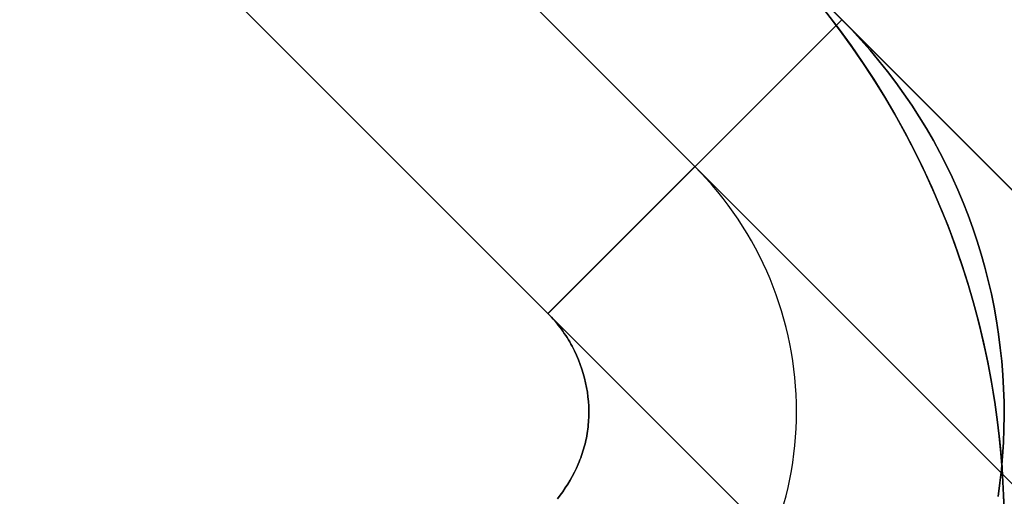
# Model space of a CAD drawing. Header units: millimetres. Extents: x -630 to 192, y -7 to 1615.
# Tile 246 of 249: x 177.34 to 180.89, y 1590.86 to 1592.58. Entities that reach past the tile are written whole.
import ezdxf

# ---------------------------------------------------------------- set-up
doc = ezdxf.new("R2010")
doc.units = ezdxf.units.MM
doc.header["$MEASUREMENT"] = 0
doc.layers.add('OVIDIO 160x80x72h', color=7, linetype='Continuous')

msp = doc.modelspace()

# ---------------------------------------------------------------- linework, layer by layer
at = {"layer": 'OVIDIO 160x80x72h'}
for points in [[(158.7369, 1614.1455), (191.2631, 1581.6193)], [(191.2631, 1581.6193), (158.7369, 1614.1455)], [(158.2065, 1613.6152), (190.7328, 1581.089)], [(190.2025, 1580.5586), (157.6762, 1613.0849)], [(157.6762, 1613.0849), (190.2025, 1580.5586)], [(164.2169, 1608.6655), (185.7831, 1587.0994)], [(163.1563, 1607.6048), (184.7224, 1586.0387)], [(169.697, 1603.1854), (180.303, 1592.5794)], [(169.1667, 1602.6551), (179.7727, 1592.0491)], [(168.6364, 1602.1247), (179.2423, 1591.5188)], [(179.2423, 1591.5188), (168.6364, 1602.1247)], [(180.249, 1592.6029), (180.2933, 1592.5451), (180.3362, 1592.486), (180.3779, 1592.4258), (180.4181, 1592.3644), (180.4569, 1592.3019), (180.4942, 1592.2384), (180.53, 1592.1738), (180.5643, 1592.1084), (180.5969, 1592.042), (180.6279, 1591.9748), (180.6573, 1591.9069), (180.685, 1591.8382), (180.7109, 1591.7689), (180.7352, 1591.6991), (180.7577, 1591.6287), (180.7784, 1591.5579), (180.7974, 1591.4867), (180.8145, 1591.4151), (180.8299, 1591.3434), (180.8435, 1591.2714), (180.8553, 1591.1994), (180.8653, 1591.1273), (180.8735, 1591.0552), (180.88, 1590.9832), (180.8847, 1590.9113), (180.8877, 1590.8396)], [(180.8877, 1590.8396), (180.8847, 1590.9113), (180.88, 1590.9832), (180.8735, 1591.0552), (180.8653, 1591.1273), (180.8553, 1591.1994), (180.8435, 1591.2714), (180.8299, 1591.3434), (180.8145, 1591.4151), (180.7974, 1591.4867), (180.7784, 1591.5579), (180.7577, 1591.6287), (180.7352, 1591.6991), (180.7109, 1591.7689), (180.685, 1591.8382), (180.6573, 1591.9069), (180.6279, 1591.9748), (180.5969, 1592.042), (180.5643, 1592.1084), (180.53, 1592.1738), (180.4942, 1592.2384), (180.4569, 1592.3019), (180.4181, 1592.3644), (180.3779, 1592.4258), (180.3362, 1592.486), (180.2933, 1592.5451), (180.249, 1592.6029)], [(180.8887, 1590.7944), (180.8867, 1590.8675), (180.883, 1590.9408), (180.8774, 1591.0143), (180.87, 1591.0879), (180.8607, 1591.1616), (180.8496, 1591.2352), (180.8366, 1591.3088), (180.8218, 1591.3822), (180.8051, 1591.4553), (180.7865, 1591.5282), (180.7661, 1591.6006), (180.7438, 1591.6727), (180.7197, 1591.7442), (180.6939, 1591.8151), (180.6662, 1591.8854), (180.6367, 1591.9549), (180.6055, 1592.0237), (180.5727, 1592.0916), (180.5381, 1592.1586), (180.502, 1592.2247), (180.4642, 1592.2897), (180.4249, 1592.3536), (180.3841, 1592.4164), (180.3419, 1592.478), (180.2983, 1592.5383), (180.2533, 1592.5974)], [(180.303, 1592.5794), (179.2423, 1591.5188)], [(179.2423, 1591.5188), (180.303, 1592.5794)], [(180.303, 1592.5794), (179.2426, 1591.5191)]]:
    msp.add_lwpolyline(points, dxfattribs=at)
at = {"layer": 'OVIDIO 160x80x72h', "extrusion": (0, -1.52159e-08, 1)}
for points in [[(180.889, 1590.7218), (180.8877, 1590.8396), (180.8847, 1590.9113), (180.88, 1590.9832), (180.8735, 1591.0552), (180.8653, 1591.1273), (180.8553, 1591.1994), (180.8435, 1591.2714), (180.8299, 1591.3434), (180.8145, 1591.4152), (180.7973, 1591.4867), (180.7784, 1591.5579), (180.7577, 1591.6287), (180.7352, 1591.6991), (180.7109, 1591.769), (180.685, 1591.8382), (180.6573, 1591.9069), (180.6279, 1591.9748), (180.5969, 1592.042), (180.5643, 1592.1084), (180.53, 1592.1738), (180.4942, 1592.2384), (180.4569, 1592.3019), (180.4181, 1592.3644), (180.3779, 1592.4258), (180.3362, 1592.486), (180.2933, 1592.5451), (180.249, 1592.6029), (180.2035, 1592.6594), (180.1569, 1592.7146), (180.1091, 1592.7685), (180.0602, 1592.821), (180.0103, 1592.8721)], [(180.0103, 1592.8721), (180.0602, 1592.821), (180.1091, 1592.7685), (180.1569, 1592.7146), (180.2035, 1592.6594), (180.249, 1592.6029), (180.2933, 1592.5451), (180.3362, 1592.486), (180.3779, 1592.4258), (180.4181, 1592.3644), (180.4569, 1592.3019), (180.4942, 1592.2384), (180.53, 1592.1738), (180.5643, 1592.1084), (180.5969, 1592.042), (180.6279, 1591.9748), (180.6573, 1591.9069), (180.685, 1591.8382), (180.7109, 1591.769), (180.7352, 1591.6991), (180.7577, 1591.6287), (180.7784, 1591.5579), (180.7973, 1591.4867), (180.8145, 1591.4152), (180.8299, 1591.3434), (180.8435, 1591.2714), (180.8553, 1591.1994), (180.8653, 1591.1273), (180.8735, 1591.0552), (180.88, 1590.9832), (180.8847, 1590.9113), (180.8877, 1590.8396), (180.8889, 1590.7682), (180.889, 1590.7218)]]:
    msp.add_lwpolyline(points, dxfattribs=at)
at = {"layer": 'OVIDIO 160x80x72h', "extrusion": (0.999884, 0.000231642, 0.015217)}
for points in [[(1581.5749, -3.0499), (1592.5376, 717.0335)], [(1592.5376, 717.0335), (1581.5749, -3.0499)], [(1591.4772, 717.0496), (1580.5145, -3.0337)], [(1580.5145, -3.0337), (1591.4772, 717.0496)]]:
    msp.add_lwpolyline(points, dxfattribs=at)
at = {"layer": 'OVIDIO 160x80x72h', "extrusion": (-0.00761, -0.003153, 0.999966)}
msp.add_lwpolyline([(186.2094, 1594.1879), (184.824, 1593.6139)], dxfattribs=at)
at = {"layer": 'OVIDIO 160x80x72h', "extrusion": (0.000231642, 0.999884, -0.015217)}
for points in [[(-179.0203, 743.9865), (-189.9832, 23.8894)], [(-180.5202, 744.0035), (-191.483, 23.9132)]]:
    msp.add_lwpolyline(points, dxfattribs=at)
at = {"layer": 'OVIDIO 160x80x72h', "extrusion": (-0.000134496, 1, -2.04719e-06)}
msp.add_lwpolyline([(-181.1031, 719.8694), (-179.6036, 719.8466)], dxfattribs=at)
at = {"layer": 'OVIDIO 160x80x72h', "extrusion": (-0.018372, 0.007608, 0.999802)}
msp.add_lwpolyline([(-1538.5463, -427.0866), (-1538.5463, -428.5863)], dxfattribs=at)
at = {"layer": 'OVIDIO 160x80x72h'}
for points in [[(180.8667, 1590.859, 719.8646), (180.8734, 1590.9073, 719.8649), (180.8789, 1590.9557, 719.8651), (180.8832, 1591.0043, 719.8654), (180.8863, 1591.0529, 719.8657), (180.8882, 1591.1017, 719.866), (180.8889, 1591.1506, 719.8662), (180.8885, 1591.1995, 719.8664), (180.8869, 1591.2485, 719.8665), (180.8841, 1591.2975, 719.8666), (180.8801, 1591.3464, 719.8667), (180.875, 1591.3953, 719.8667), (180.8687, 1591.4441, 719.8667), (180.8612, 1591.4928, 719.8667), (180.8525, 1591.5413, 719.8667), (180.8427, 1591.5897, 719.8666), (180.8317, 1591.6378, 719.8666), (180.8195, 1591.6857, 719.8665), (180.8061, 1591.7333, 719.8664), (180.7916, 1591.7805, 719.8664), (180.7759, 1591.8275, 719.8663), (180.759, 1591.874, 719.8662), (180.7409, 1591.9201, 719.8662), (180.7217, 1591.9658, 719.8661), (180.7013, 1592.011, 719.8661), (180.6797, 1592.0557, 719.8661), (180.657, 1592.0999, 719.866), (180.6333, 1592.1435, 719.866), (180.6084, 1592.1866, 719.866), (180.5824, 1592.229, 719.866), (180.5554, 1592.2708, 719.8661), (180.5273, 1592.312, 719.8661), (180.4982, 1592.3524, 719.8661), (180.4681, 1592.3922, 719.8661), (180.437, 1592.4312, 719.8661), (180.4049, 1592.4695, 719.8661), (180.3719, 1592.507, 719.8661), (180.3379, 1592.5436, 719.8662), (180.303, 1592.5794, 719.8662)], [(180.303, 1592.5794, 719.8662), (180.3379, 1592.5436, 719.8662), (180.3719, 1592.507, 719.8661), (180.4049, 1592.4695, 719.8661), (180.437, 1592.4312, 719.8661), (180.4681, 1592.3922, 719.8661), (180.4982, 1592.3524, 719.8661), (180.5273, 1592.312, 719.8661), (180.5554, 1592.2708, 719.8661), (180.5824, 1592.229, 719.866), (180.6084, 1592.1866, 719.866), (180.6333, 1592.1435, 719.866), (180.657, 1592.0999, 719.866), (180.6797, 1592.0557, 719.8661), (180.7013, 1592.011, 719.8661), (180.7217, 1591.9658, 719.8661), (180.7409, 1591.9201, 719.8662), (180.759, 1591.874, 719.8662), (180.7759, 1591.8275, 719.8663), (180.7916, 1591.7805, 719.8664), (180.8061, 1591.7333, 719.8664), (180.8195, 1591.6857, 719.8665), (180.8317, 1591.6378, 719.8666), (180.8427, 1591.5897, 719.8666), (180.8525, 1591.5413, 719.8667), (180.8612, 1591.4928, 719.8667), (180.8687, 1591.4441, 719.8667), (180.875, 1591.3953, 719.8667), (180.8801, 1591.3464, 719.8667), (180.8841, 1591.2975, 719.8666), (180.8869, 1591.2485, 719.8665), (180.8885, 1591.1995, 719.8664), (180.8889, 1591.1506, 719.8662), (180.8882, 1591.1017, 719.866), (180.8863, 1591.0529, 719.8657), (180.8832, 1591.0043, 719.8654), (180.8789, 1590.9557, 719.8651), (180.8734, 1590.9073, 719.8649), (180.8667, 1590.859, 719.8646)], [(180.0939, 1590.8315, 719.8521), (180.1018, 1590.8612, 719.8523), (180.1088, 1590.891, 719.8525), (180.1152, 1590.921, 719.8527), (180.1208, 1590.9512, 719.853), (180.1257, 1590.9815, 719.8532), (180.1298, 1591.0119, 719.8534), (180.1332, 1591.0424, 719.8537), (180.1358, 1591.073, 719.8539), (180.1377, 1591.1036, 719.8542), (180.1388, 1591.1343, 719.8545), (180.1392, 1591.165, 719.8547), (180.1388, 1591.1957, 719.855), (180.1377, 1591.2263, 719.8553), (180.1358, 1591.257, 719.8556), (180.1331, 1591.2875, 719.8559), (180.1297, 1591.318, 719.8562), (180.1256, 1591.3484, 719.8565), (180.1207, 1591.3787, 719.8569), (180.115, 1591.4089, 719.8572), (180.1087, 1591.4389, 719.8575), (180.1016, 1591.4688, 719.8579), (180.0938, 1591.4985, 719.8582), (180.0852, 1591.528, 719.8586), (180.076, 1591.5572, 719.8589), (180.066, 1591.5862, 719.8593), (180.0553, 1591.615, 719.8596), (180.0439, 1591.6435, 719.86), (180.0318, 1591.6717, 719.8604), (180.019, 1591.6996, 719.8607), (180.0055, 1591.7272, 719.8611), (179.9914, 1591.7544, 719.8615), (179.9766, 1591.7813, 719.8619), (179.9611, 1591.8078, 719.8622), (179.945, 1591.834, 719.8626), (179.9282, 1591.8597, 719.863), (179.9109, 1591.885, 719.8634), (179.8929, 1591.9099, 719.8638), (179.8743, 1591.9343, 719.8642), (179.8551, 1591.9583, 719.8646), (179.8354, 1591.9818, 719.865), (179.815, 1592.0048, 719.8654), (179.7942, 1592.0272, 719.8658), (179.7727, 1592.0492, 719.8662)], [(179.2762, 1590.85, 719.8553), (179.286, 1590.8627, 719.8537), (179.2955, 1590.8758, 719.8519), (179.3047, 1590.8892, 719.85), (179.3135, 1590.9029, 719.8481), (179.322, 1590.9169, 719.8462), (179.3301, 1590.9312, 719.8443), (179.3377, 1590.9458, 719.8425), (179.3449, 1590.9606, 719.8409), (179.3516, 1590.9756, 719.8394), (179.3548, 1590.9832, 719.8387), (179.3578, 1590.9908, 719.8381), (179.3607, 1590.9985, 719.8376), (179.3635, 1591.0062, 719.8372), (179.3661, 1591.014, 719.8368), (179.3686, 1591.0218, 719.8365), (179.371, 1591.0297, 719.8363), (179.3732, 1591.0375, 719.8361), (179.3753, 1591.0455, 719.836), (179.3773, 1591.0534, 719.836), (179.3791, 1591.0614, 719.8361), (179.3808, 1591.0694, 719.8362), (179.3823, 1591.0775, 719.8363), (179.3837, 1591.0856, 719.8365), (179.385, 1591.0937, 719.8368), (179.3861, 1591.1018, 719.8371), (179.3871, 1591.11, 719.8374), (179.3879, 1591.1182, 719.8378), (179.3886, 1591.1264, 719.8383), (179.3891, 1591.1346, 719.8387), (179.3896, 1591.1428, 719.8392), (179.3898, 1591.1511, 719.8398), (179.3899, 1591.1594, 719.8403), (179.3899, 1591.1677, 719.8409), (179.3894, 1591.1844, 719.8421), (179.3884, 1591.2011, 719.8434), (179.3867, 1591.2179, 719.8447), (179.3845, 1591.2346, 719.8461), (179.3817, 1591.2515, 719.8474), (179.3783, 1591.2683, 719.8487), (179.3743, 1591.2851, 719.8499), (179.3697, 1591.3019, 719.8511), (179.3645, 1591.3186, 719.8522), (179.3586, 1591.3353, 719.8533), (179.3522, 1591.3519, 719.8544), (179.3453, 1591.3683, 719.8554), (179.3377, 1591.3845, 719.8565), (179.3295, 1591.4006, 719.8575), (179.3251, 1591.4086, 719.858), (179.3207, 1591.4164, 719.8585), (179.316, 1591.4243, 719.859), (179.3113, 1591.432, 719.8596), (179.3064, 1591.4397, 719.8601), (179.3013, 1591.4473, 719.8606), (179.2961, 1591.4549, 719.8611), (179.2907, 1591.4624, 719.8616), (179.2852, 1591.4697, 719.8622), (179.2795, 1591.477, 719.8627), (179.2737, 1591.4842, 719.8633), (179.2677, 1591.4914, 719.8638), (179.2616, 1591.4984, 719.8644), (179.2553, 1591.5053, 719.865), (179.2489, 1591.5121, 719.8656), (179.2423, 1591.5188, 719.8662)], [(179.2423, 1591.5188, 719.8662), (179.2489, 1591.5121, 719.8656), (179.2553, 1591.5053, 719.865), (179.2616, 1591.4984, 719.8644), (179.2677, 1591.4914, 719.8638), (179.2737, 1591.4842, 719.8633), (179.2795, 1591.477, 719.8627), (179.2852, 1591.4697, 719.8622), (179.2907, 1591.4624, 719.8616), (179.2961, 1591.4549, 719.8611), (179.3013, 1591.4473, 719.8606), (179.3064, 1591.4397, 719.8601), (179.3113, 1591.432, 719.8596), (179.316, 1591.4243, 719.859), (179.3207, 1591.4164, 719.8585), (179.3251, 1591.4086, 719.858), (179.3295, 1591.4006, 719.8575), (179.3377, 1591.3845, 719.8565), (179.3453, 1591.3683, 719.8554), (179.3522, 1591.3519, 719.8544), (179.3586, 1591.3353, 719.8533), (179.3645, 1591.3186, 719.8522), (179.3697, 1591.3019, 719.8511), (179.3743, 1591.2851, 719.8499), (179.3783, 1591.2683, 719.8487), (179.3817, 1591.2515, 719.8474), (179.3845, 1591.2346, 719.8461), (179.3867, 1591.2179, 719.8447), (179.3884, 1591.2011, 719.8434), (179.3894, 1591.1844, 719.8421), (179.3899, 1591.1677, 719.8409), (179.3899, 1591.1594, 719.8403), (179.3898, 1591.1511, 719.8398), (179.3896, 1591.1428, 719.8392), (179.3891, 1591.1346, 719.8387), (179.3886, 1591.1264, 719.8383), (179.3879, 1591.1182, 719.8378), (179.3871, 1591.11, 719.8374), (179.3861, 1591.1018, 719.8371), (179.385, 1591.0937, 719.8368), (179.3837, 1591.0856, 719.8365), (179.3823, 1591.0775, 719.8363), (179.3808, 1591.0694, 719.8362), (179.3791, 1591.0614, 719.8361), (179.3773, 1591.0534, 719.836), (179.3753, 1591.0455, 719.836), (179.3732, 1591.0375, 719.8361), (179.371, 1591.0297, 719.8363), (179.3686, 1591.0218, 719.8365), (179.3661, 1591.014, 719.8368), (179.3635, 1591.0062, 719.8372), (179.3607, 1590.9985, 719.8376), (179.3578, 1590.9908, 719.8381), (179.3548, 1590.9832, 719.8387), (179.3516, 1590.9756, 719.8394), (179.3449, 1590.9606, 719.8409), (179.3377, 1590.9458, 719.8425), (179.3301, 1590.9312, 719.8443), (179.322, 1590.9169, 719.8462), (179.3135, 1590.9029, 719.8481), (179.3047, 1590.8892, 719.85), (179.2955, 1590.8758, 719.8519), (179.286, 1590.8627, 719.8537), (179.2762, 1590.85, 719.8553)]]:
    msp.add_polyline3d(points, dxfattribs=at)

doc.saveas('drawing.dxf')
